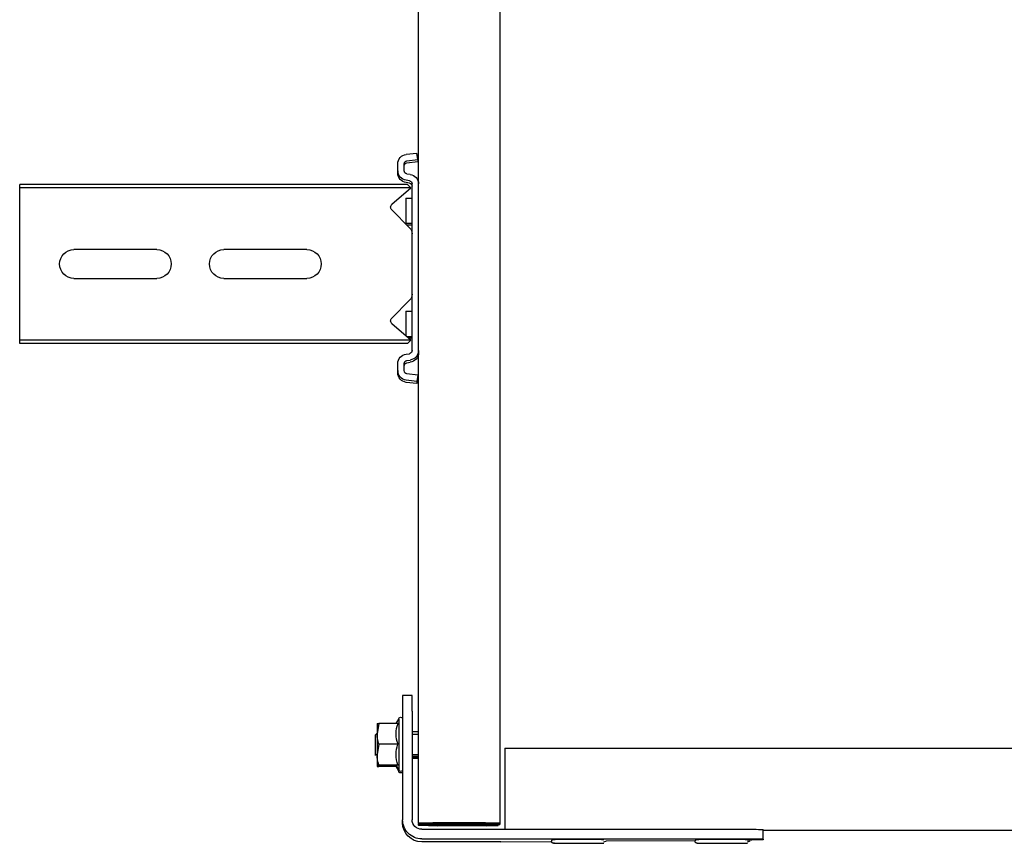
# Model space of a CAD drawing. Header units: centimetres. Extents: x 0 to 55409, y -2708 to 14680.
# Tile 177 of 215: x 51603 to 51634, y 5357 to 5383. Entities that reach past the tile are written whole.
import ezdxf

# ---------------------------------------------------------------- set-up
doc = ezdxf.new("R2010")
doc.units = ezdxf.units.CM
doc.header["$LTSCALE"] = 0.01
doc.layers.add('A-konstrukcja', color=7, linetype='Continuous')

# ---------------------------------------------------------------- blocks, each defined once
blk = doc.blocks.new('A$7E8814B27261F1')
at = {"color": 7, "linetype": 'Continuous'}
for p, q in [((3987.55, 4575), (3986.42, 4575)), ((3986.42, 4463.5), (3986.42, 4575)), ((3987.55, 4463.5), (3987.55, 4575)), ((3992.65, 4575), (3987.55, 4575)), ((3994.41, 4575), (3992.65, 4575)), ((4000.01, 4575), (3994.41, 4575)), ((4001.92, 4575), (4000.01, 4575)), ((4020.83, 4575), (4001.92, 4575)), ((4022.74, 4575), (4020.83, 4575)), ((4028.34, 4575), (4022.74, 4575)), ((4030.1, 4575), (4028.34, 4575)), ((4035.2, 4575), (4030.1, 4575)), ((4036.33, 4575), (4035.2, 4575)), ((4035.2, 4463.5), (4035.2, 4575)), ((4036.33, 4463.5), (4036.33, 4575)), ((4006.87, 4532), (4006.87, 4558)), ((4015.87, 4558), (4015.87, 4532)), ((4006.87, 4485), (4006.87, 4511)), ((4015.87, 4511), (4015.87, 4485)), ((3986.42, 4453.45), (3986.42, 4463.5)), ((3987.55, 4452.46), (3987.55, 4463.5)), ((4035.2, 4452.46), (4035.2, 4463.5)), ((4036.33, 4453.45), (4036.33, 4463.5)), ((4155.41, 4462.42), (4158.64, 4463)), ((4155.41, 4456.43), (4155.41, 4462.42)), ((4155.44, 4463), (4158.64, 4463)), ((4158.94, 4463.5), (4158.44, 4463)), ((4158.64, 4463), (4165.14, 4463)), ((4164.94, 4463.5), (4158.94, 4463.5)), ((4161.87, 4462.42), (4165.14, 4463)), ((4161.87, 4456.43), (4161.87, 4462.42)), ((4165.4, 4463.5), (4164.94, 4463.5)), ((4165.44, 4463), (4164.94, 4463.5)), ((4165.14, 4463), (4168.44, 4463)), ((4168.41, 4456.43), (4168.41, 4462.42)), ((4168.44, 4463), (4168.9, 4463)), ((4168.47, 4456.43), (4168.47, 4462.42)), ((4168.87, 4456.76), (4168.87, 4462.42)), ((4168.93, 4456.72), (4168.93, 4462.42)), ((3982.17, 4456.5), (3979.98, 4456.5)), ((3982.17, 4456.5), (3982.89, 4456.5)), ((3992.65, 4458.33), (3987.55, 4452.46)), ((4000.01, 4452.79), (3994.41, 4458.39)), ((4028.34, 4458.39), (4022.74, 4452.79)), ((4035.2, 4452.46), (4030.1, 4458.33)), ((4044.78, 4456.5), (4042.58, 4456.5)), ((4044.78, 4456.5), (4045.49, 4456.5)), ((4155.41, 4456.99), (4154.04, 4456.2)), ((4154.04, 4456.2), (4169.84, 4456.2)), ((4169.84, 4456.2), (4168.44, 4457.01)), ((4170.3, 4456.2), (4168.9, 4457.01)), ((4169.84, 4456.2), (4170.3, 4456.2)), ((3977, 4453.87), (3976.59, 4450.5)), ((3978.99, 4453.62), (3978.58, 4450.26)), ((3979.7, 4453.62), (3979.29, 4450.26)), ((3982.17, 4454.5), (3979.98, 4454.5)), ((3983.29, 4452.63), (3983.17, 4453.62)), ((3985.27, 4452.88), (3985.15, 4453.87)), ((3985.99, 4452.88), (3985.87, 4453.87)), ((3987.55, 4452.46), (3986.42, 4453.45)), ((3990.7, 4454), (3998.7, 4454)), ((3990.7, 4454), (3990.7, 4452)), ((3998.7, 4454), (3998.8, 4454)), ((3998.7, 4452), (3998.7, 4454)), ((3999.17, 4452), (3999.17, 4453.63)), ((4026.2, 4454), (4033.86, 4454)), ((4026.2, 4454), (4026.2, 4452)), ((4034.2, 4452), (4034.2, 4453.61)), ((4034.67, 4452), (4034.67, 4453.07)), ((4036.33, 4453.45), (4035.2, 4452.46)), ((4039.61, 4453.87), (4039.49, 4452.88)), ((4041.59, 4453.62), (4041.47, 4452.63)), ((4042.31, 4453.62), (4042.19, 4452.63)), ((4044.78, 4454.5), (4042.58, 4454.5)), ((4046.18, 4450.26), (4045.77, 4453.62)), ((4048.17, 4450.5), (4047.75, 4453.87)), ((4048.88, 4450.5), (4048.47, 4453.87)), ((4146.61, 4452), (4146.61, 4455)), ((4146.61, 4455), (4151.57, 4455)), ((4151.57, 4455), (4185.56, 4455)), ((4186.5, 4455), (4185.56, 4455)), ((4186.6, 4450), (711.34, 4450)), ((3978.58, 4450.26), (3976.59, 4450.5)), ((3978.58, 4450.26), (3979.29, 4450.26)), ((4001.92, 4452), (3986.26, 4452)), ((4004.23, 4452), (4001.92, 4452)), ((4018.52, 4452), (4004.23, 4452)), ((4020.83, 4452), (4018.52, 4452)), ((4038.49, 4452), (4020.83, 4452)), ((4046.18, 4450.26), (4048.17, 4450.5)), ((4046.18, 4450.26), (4046.9, 4450.26)), ((4046.9, 4450.26), (4048.88, 4450.5)), ((4048.17, 4450.5), (4048.88, 4450.5)), ((4151.57, 4452), (4146.61, 4452)), ((4151.57, 4452), (4185.56, 4452)), ((4157.94, 4452), (4157.94, 4450)), ((4158.7, 4452), (4158.7, 4450)), ((4165.17, 4452), (4165.17, 4450)), ((4165.64, 4452), (4165.64, 4450)), ((4165.94, 4450), (4165.94, 4452)), ((4166.4, 4450), (4166.4, 4452)), ((4186.6, 4450), (4186.85, 4450)), ((4187.07, 4450), (4186.85, 4450)), ((4187.32, 4450), (4187.07, 4450)), ((4186.85, 4448), (4186.6, 4448)), ((4186.91, 4448.79), (4186.98, 4446.06)), ((4186.97, 4444.21), (4186.91, 4446.91)), ((4187.07, 4448), (4187.32, 4448)), ((4187.37, 4446.91), (4187.44, 4444.21)), ((4187.44, 4446.06), (4187.38, 4448.79)), ((4188.56, 4449), (4188.56, 4346.97)), ((4191.56, 4449), (4191.56, 4346.97)), ((4192.5, 4430.63), (4192.5, 4449)), ((4186.56, 4429), (4186.56, 4445.5)), ((4186.58, 4445.5), (4186.58, 4429)), ((4186.97, 4444.21), (4186.58, 4444.21)), ((4187.03, 4445.5), (4187.03, 4429)), ((4187.05, 4429), (4187.05, 4445.5)), ((4187.44, 4444.21), (4187.05, 4444.21)), ((4186.93, 4426.81), (4186.97, 4428.8)), ((4187.44, 4428.8), (4187.4, 4426.81)), ((4186.93, 4426.81), (4186.59, 4426.81)), ((4186.6, 4426.5), (4186.62, 4426.5)), ((4186.62, 4426.5), (4186.62, 4424.5)), ((4186.94, 4425), (4186.93, 4426.81)), ((4186.98, 4426.99), (4186.94, 4425)), ((4187.4, 4426.81), (4187.06, 4426.81)), ((4187.08, 4426.5), (4187.07, 4426.5)), ((4187.08, 4424.5), (4187.08, 4426.5)), ((4187.4, 4426.81), (4187.41, 4425)), ((4187.41, 4425), (4187.45, 4426.99)), ((711.34, 4424.5), (4186.6, 4424.5)), ((4163.1, 4423), (4167.57, 4423)), ((4163.1, 4423), (4163.1, 327)), ((4167.57, 4423), (4184.06, 4423)), ((4184.06, 4423), (4188.56, 4423)), ((4186.62, 4424.5), (4186.6, 4424.5)), ((4186.94, 4425), (4186.62, 4425)), ((4186.62, 4424.5), (4187.07, 4424.5)), ((4187.07, 4424.5), (4187.08, 4424.5)), ((4187.41, 4425), (4187.08, 4425)), ((4192.48, 4424.17), (4192.36, 4408.3)), ((4192.23, 4391.24), (4192.03, 4363.21)), ((4191.91, 4346.98), (4191.9, 4345.5)), ((4191.61, 4341.97), (4188.61, 4341.97)), ((4188.85, 4341.97), (4188.85, 408.03)), ((4191.61, 4341.97), (4191.83, 4341.97))]:
    blk.add_line(p, q, dxfattribs=at)
for centre, radius, start, end in [((4011.37, 4558), 4.5, 0, 180), ((4011.37, 4532), 4.5, 180, 0), ((4011.37, 4511), 4.5, 0, 180), ((4011.37, 4485), 4.5, 180, 0), ((4159.72, 4462.47), 4.31, 172.9062, 180.6366), ((4158.53, 4453.07), 9.93, 70.3005, 89.3422), ((4165.02, 4452.88), 10.12, 70.4904, 89.3522), ((4172.72, 4462.47), 4.31, 172.9062, 180.6366), ((4164.12, 4462.46), 4.36, 359.401, 7.0562), ((4173.18, 4462.47), 4.31, 172.9062, 180.6366), ((3993.56, 4457.54), 1.2, 45, 139), ((4029.19, 4457.54), 1.2, 41, 135), ((4154.04, 4455.6), 0.6, 90, 270), ((4158.64, 4447.63), 9.37, 69.8159, 110.1841), ((4165.14, 4447.45), 9.56, 70.0132, 109.9868), ((4169.84, 4455.6), 0.6, 270, 90), ((4170.3, 4455.6), 0.6, 270, 90), ((4001.92, 4454.7), 2.7, 225, 270), ((4020.83, 4454.7), 2.7, 270, 315)]:
    blk.add_arc(centre, radius, start, end, dxfattribs=at)
for centre, major_axis, ratio, start_param, end_param in [((3979.98, 4453.5), (0, 3), 0.999962, 0, 1.448623), ((3982.17, 4453.5), (0, -3), 0.999962, 1.692969, 3.141593), ((3982.89, 4453.5), (0, -3), 0.999962, 1.692969, 3.141593), ((4042.58, 4453.5), (0, 3), 0.999962, 0, 1.448623), ((4044.78, 4453.5), (0, -3), 0.999962, 1.692969, 3.141593), ((4045.49, 4453.5), (0, -3), 0.999962, 1.692969, 3.141593), ((3979.98, 4453.5), (0, 1), 0.999962, 0, 1.448623), ((3980.7, 4453.5), (0, 1), 0.999962, 0, 1.448623), ((3982.17, 4453.5), (0, -1), 0.999962, 1.692969, 3.141593), ((3986.26, 4453), (0, -1), 0.999962, 4.834562, 6.283185), ((3986.98, 4453), (0, -1), 0.999962, 4.834562, 6.283185), ((4038.49, 4453), (0, 1), 0.999962, 3.141593, 4.590216), ((4042.58, 4453.5), (0, 1), 0.999962, 0, 1.448623), ((4043.3, 4453.5), (0, 1), 0.999962, 0, 1.448623), ((4044.78, 4453.5), (0, -1), 0.999962, 1.692969, 3.141593), ((4185.56, 4449), (0, -6), 0.999962, 1.570796, 3.141593), ((4186.5, 4449), (0, 6), 0.999962, 4.712389, 6.283185), ((3986.26, 4453), (0, -3), 0.999962, 4.834562, 6.283185), ((4038.49, 4453), (0, 3), 0.999962, 3.141593, 4.590216), ((4039.21, 4453), (0, 3), 0.999962, 3.141593, 4.590216), ((4185.56, 4449), (0, -3), 0.999962, 1.570796, 3.141593), ((4186.6, 4445.5), (0, -4.5), 0.008727, 3.141593, 4.712389), ((4186.85, 4430), (0, 20), 0.008727, 5.934119, 6.283185), ((4187.07, 4445.5), (0, -4.5), 0.008727, 3.141593, 4.712389), ((4187.32, 4430), (0, -20), 0.008727, 2.792527, 3.141593), ((4186.6, 4445.5), (0, 2.5), 0.008727, 0, 1.570796), ((4186.85, 4430), (0, -18), 0.008727, 2.792527, 3.141593), ((4187.07, 4445.5), (0, 2.5), 0.008727, 0, 1.570796), ((4187.32, 4430), (0, 18), 0.008727, 5.934119, 6.283185), ((4186.94, 4436.5), (0, -8.5), 0.008727, 0.436332, 2.704803), ((4186.94, 4436.5), (0, 10.5), 0.008727, 3.577925, 5.855196), ((4187.41, 4436.5), (0, -10.5), 0.008727, 0.436332, 2.713603), ((4187.41, 4436.5), (0, 8.5), 0.008727, 3.577925, 5.846396), ((4186.6, 4429), (0, -4.5), 0.008727, 4.712389, 6.283185), ((4186.6, 4429), (0, 2.5), 0.008727, 1.570796, 3.141593), ((4187.07, 4429), (0, -4.5), 0.008727, 4.712389, 6.283185), ((4187.07, 4429), (0, 2.5), 0.008727, 1.570796, 3.141593), ((4192.41, 4430.63), (0, -10), 0.008727, 0.868012, 1.570796), ((4192.94, 4399.8), (0, 7.9), 0.008727, 0, 3.141593), ((4192.94, 4399.8), (0, 7.9), 0.008727, 6.268069, 6.283185), ((4191.74, 4399.8), (0, 7.9), 0.008727, 1.436101, 3.141593), ((4192.94, 4354.8), (0, 7.9), 0.008727, 0, 3.141593), ((4192.94, 4354.8), (0, 7.9), 0.008727, 6.268069, 6.283185), ((4191.74, 4354.8), (0, 7.9), 0.008727, 1.436101, 3.141593), ((4188.61, 4346.97), (0, -5), 0.008727, 4.712389, 6.283185), ((4191.61, 4346.97), (0, 5), 0.008727, 1.570796, 3.141593), ((4191.83, 4351.97), (0, -10), 0.008727, 0, 0.868012)]:
    blk.add_ellipse(centre, major_axis=major_axis, ratio=ratio, start_param=start_param, end_param=end_param, dxfattribs=at)
for points, knots in [([(4168.41, 4456.43), (4168.41, 4456.6), (4168.42, 4456.75), (4168.43, 4456.95), (4168.43, 4457.01), (4168.44, 4457.01), (4168.44, 4457.01), (4168.44, 4457.01)], [0, 0, 0, 0, 0.25, 0.25, 0.5, 0.5, 0.5083284, 0.5083284, 0.5083284, 0.5083284]), ([(4192.96, 4407.38), (4192.95, 4407.54), (4192.93, 4407.69), (4192.95, 4407.76), (4192.9, 4407.92), (4192.84, 4408.03), (4192.74, 4408.16), (4192.57, 4408.27), (4192.35, 4408.31), (4192.14, 4408.28), (4191.97, 4408.19), (4191.87, 4408.08), (4191.8, 4407.98), (4191.77, 4407.89), (4191.75, 4407.83), (4191.74, 4407.78), (4191.73, 4407.72), (4191.72, 4407.52), (4191.7, 4406.7), (4191.68, 4404.59), (4191.67, 4402.45), (4191.67, 4401.2), (4191.67, 4400.84)], [0.4679523, 0.4679523, 0.4679523, 0.4679523, 0.5226093, 0.5419823, 0.5459281, 0.550613, 0.5569908, 0.5641798, 0.5719987, 0.5803439, 0.5868466, 0.5922879, 0.596927, 0.6007021, 0.6040085, 0.6081559, 0.6157521, 0.6380484, 0.7559458, 0.8577585, 0.9645625, 1, 1, 1, 1]), ([(4192.94, 4362.71), (4192.94, 4362.74), (4192.95, 4362.76), (4192.9, 4362.92), (4192.84, 4363.03), (4192.74, 4363.16), (4192.57, 4363.27), (4192.35, 4363.31), (4192.14, 4363.28), (4191.97, 4363.19), (4191.87, 4363.08), (4191.8, 4362.98), (4191.77, 4362.89), (4191.75, 4362.83), (4191.74, 4362.78), (4191.73, 4362.72), (4191.72, 4362.52), (4191.7, 4361.7), (4191.68, 4359.59), (4191.67, 4357.45), (4191.67, 4356.2), (4191.67, 4355.84)], [0.5226093, 0.5226093, 0.5226093, 0.5226093, 0.5419823, 0.5459281, 0.550613, 0.5569908, 0.5641798, 0.5719987, 0.5803439, 0.5868466, 0.5922879, 0.596927, 0.6007021, 0.6040085, 0.6081559, 0.6157521, 0.6380484, 0.7559458, 0.8577585, 0.9645625, 1, 1, 1, 1])]:
    blk.add_open_spline(points, degree=3, knots=knots, dxfattribs=at)
for points in [[(4192.28, 4391.3), (4192.38, 4391.24), (4192.49, 4391.49), (4192.58, 4392.05)], [(4192.28, 4346.3), (4192.38, 4346.24), (4192.49, 4346.49), (4192.58, 4347.05)]]:
    blk.add_open_spline(points, degree=3, dxfattribs=at)

msp = doc.modelspace()

# ---------------------------------------------------------------- block references
at = {"layer": 'A-konstrukcja', "xscale": -0.1, "yscale": 0.1, "zscale": 0.1, "rotation": 90}
msp.add_blockref('A$7E8814B27261F1', (52060.429, 5776.583), dxfattribs=at)

doc.saveas('drawing.dxf')
